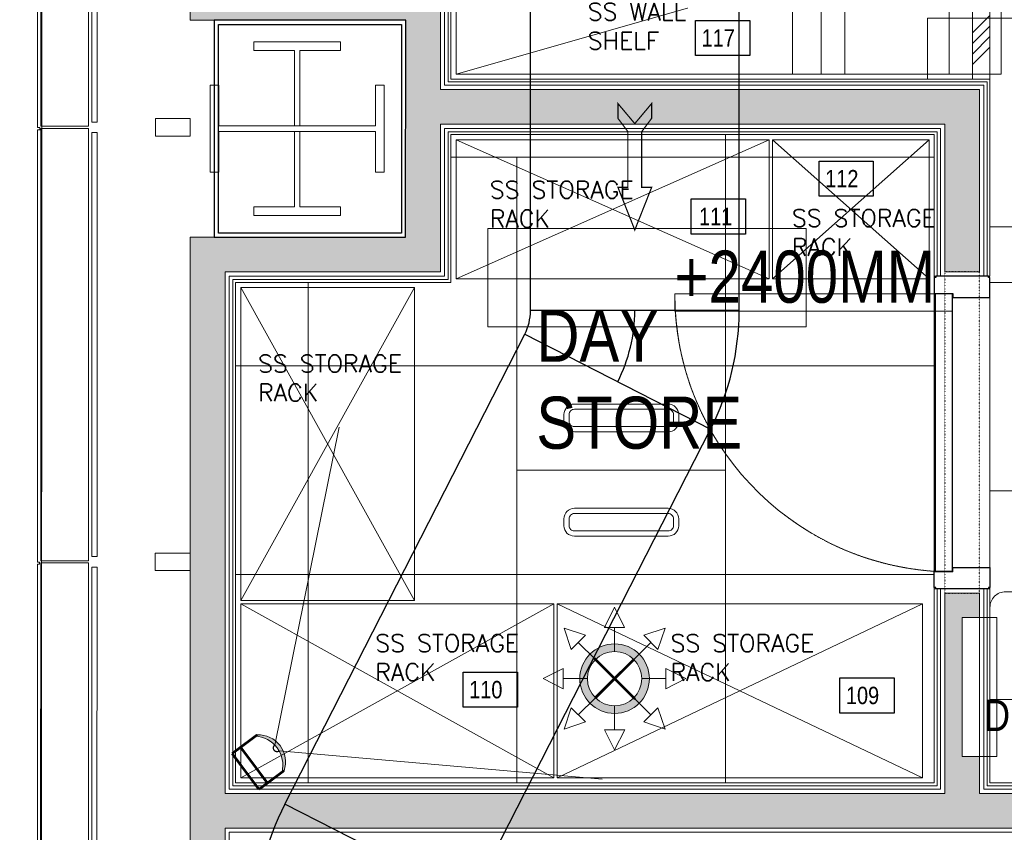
# Model space of a CAD drawing. Header units: millimetres. Extents: x -125266 to 274256, y -711690 to -301689.
# Tile 249 of 256: x -61741 to -58910, y -346644 to -344306. Entities that reach past the tile are written whole.
import ezdxf

# ---------------------------------------------------------------- set-up
doc = ezdxf.new("R2010")
doc.units = ezdxf.units.MM
for name, pattern in [('CONTINOUS', [0]), ('dot_5mm', [1.2, 0, -0.6, 0, -0.6]), ('HIDDEN2', [0.1875, 0.125, -0.0625])]:
    doc.linetypes.add(name, pattern=pattern)
for name, color, linetype, lineweight in [('A-DETL-MBND', 5, 'Continuous', 9), ('A-DOOR', 8, 'Continuous', 18), ('A-GENM', 8, 'Continuous', 9), ('A-GLAZ-CURT', 8, 'Continuous', 9), ('A-WALL', 8, 'Continuous', 18), ('AD Wall', 8, 'Continuous', 15), ('ARCH', 7, 'Continuous', 0), ('Bundth Wall', 8, 'Continuous', 15), ('CCTV CAMERA', 5, 'Continuous', 0), ('CCTV Legend', 7, 'Continuous', 5), ('CEILING', 8, 'Continuous', 5), ('CEILING LVL', 8, 'Continuous', 5), ('Electric Panel', 7, 'Continuous', 9), ('Equipment', 8, 'Continuous', 0), ('Finished Line', 7, 'Continuous', 0), ('Furniture', 8, 'Continuous', 5), ('G-ANNO-TEXT', 8, 'Continuous', 9), ('HOOD', 6, 'Continuous', 0), ('Legend', 5, 'Continuous', 0), ('LIGHT', 173, 'Continuous', 5), ('MEPTEK HVAC-Kitchen Exhaust Air Duct', 30, 'Continuous', 30), ('MEPTEK HVAC-Kitchen Fresh Air Duct', 3, 'Continuous', 30), ('MEPTEK-TEXT1', 7, 'Continuous', 30), ('Plaster Line', 7, 'Continuous', 0), ('Q-SPCQ', 8, 'Continuous', 9), ('S-COLS', 52, 'Continuous', 9), ('SPRINKLER PENDANT 68', 3, 'Continuous', 0)]:
    doc.layers.add(name, color=color, linetype=linetype, lineweight=lineweight)
for name, color, linetype in [('Door Lintel', 8, 'Continuous'), ('Equip Code', 1, 'Continuous'), ('Equipment Name', 7, 'Continuous'), ('Light Equipment', 8, 'Continuous'), ('Model_Top', 7, 'Continuous')]:
    doc.layers.add(name, color=color, linetype=linetype)
doc.styles.add('Arial_B', font='arialbd.ttf', dxfattribs={"height": 350})
doc.styles.add('Raar', font='arial.ttf', dxfattribs={"width": 0.8})
doc.styles.add('REVAC', font='verdana.ttf', dxfattribs={"height": 50})
doc.styles.add('SAN-3', font='arial.ttf')
doc.styles.get("Standard").update_dxf_attribs({"font": 'ARIALN.TTF'})

# ---------------------------------------------------------------- blocks, each defined once
blk = doc.blocks.new('A$C5D8E68C8')
at = {"layer": 'LIGHT', "color": 1}
blk.add_line((24, 12), (0, 12), dxfattribs=at)
blk.add_lwpolyline([(0, 24), (0, 0), (24, 0), (24, 24)], close=True, dxfattribs=at)
for points in [[(5.4, 18.4), (5.4, 17.6, 0.414214), (6.6, 16.4), (17.4, 16.4, 0.414214), (18.6, 17.6), (18.6, 18.4, 0.414214), (17.4, 19.6), (6.6, 19.6, 0.414214)], [(6, 18.4), (6, 17.6, 0.414214), (6.6, 17), (17.4, 17, 0.414214), (18, 17.6), (18, 18.4, 0.414214), (17.4, 19), (6.6, 19, 0.414214)], [(5.4, 5.6), (5.4, 6.4, -0.414214), (6.6, 7.6), (17.4, 7.6, -0.414214), (18.6, 6.4), (18.6, 5.6, -0.414214), (17.4, 4.4), (6.6, 4.4, -0.414214)], [(6, 5.6), (6, 6.4, -0.414214), (6.6, 7), (17.4, 7, -0.414214), (18, 6.4), (18, 5.6, -0.414214), (17.4, 5), (6.6, 5, -0.414214)]]:
    blk.add_lwpolyline(points, format="xyb", close=True, dxfattribs=at)
blk = doc.blocks.new('A_GLASS_PARTITION_TYPE 2 - TYPE 2-49217597-Store 26 at Node L4 Level')
at = {"layer": 'A-GLAZ-CURT', "color": 8, "lineweight": 15}
for p, q in [((610, 7.5), (-610, 7.5)), ((-610, 7.5), (-610, -7.5)), ((610, -7.5), (610, 7.5)), ((-610, -7.5), (610, -7.5)), ((-600, -175), (-650, -175)), ((-650, -175), (-650, -275)), ((-600, -275), (-600, -175)), ((-650, -275), (-600, -275))]:
    blk.add_line(p, q, dxfattribs=at)
blk = doc.blocks.new('Ceilings 86 - Ceilings 58-48037302-Store 26 at Node L4 Level')
at = {"layer": 'A-DETL-MBND', "color": 250, "lineweight": 13}
for p, q in [((586638.5, 74900.4), (585473.7, 74463.6)), ((585521.9, 74335.1), (586686.7, 74771.8)), ((585468.1, 74461.5), (584303.2, 74024.8)), ((585516.3, 74333), (585468.1, 74461.5)), ((585473.7, 74463.6), (585521.9, 74335.1)), ((584351.4, 73896.3), (585516.3, 74333)), ((584297.6, 74022.7), (583132.8, 73585.9)), ((584345.8, 73894.1), (584297.6, 74022.7)), ((584303.2, 74024.8), (584351.4, 73896.3)), ((583181, 73457.4), (584345.8, 73894.1))]:
    blk.add_line(p, q, dxfattribs=at)
blk = doc.blocks.new('DIAL-LT-NDE-ZZ-M3-A-100_rvt-1-Store 26 at Node L4 Level')
at = {"layer": 'A-DETL-MBND', "color": 8, "lineweight": 13}
for p, q in [((-576832.7, 135894.1), (-574322.6, 135893.6)), ((-574328.7, 135881.6), (-574328.7, 135887.6)), ((-574328.7, 135887.6), (-574322.6, 135887.6)), ((-574322.7, 135893.6), (-568086.7, 135892.5)), ((-574322.7, 135881.6), (-574322.7, 135893.6)), ((-574322.6, 135887.6), (-574322.6, 135893.6)), ((-573078.7, 135887.4), (-573078.7, 135881.4)), ((-573072.7, 135887.4), (-573078.7, 135887.4)), ((-573072.7, 135881.4), (-573072.7, 135887.4)), ((-574328.7, 135881.6), (-575572.7, 135881.9)), ((-573078.7, 135881.4), (-574322.7, 135881.6)), ((-571828.7, 135881.2), (-573072.7, 135881.4))]:
    blk.add_line(p, q, dxfattribs=at)
at = {"layer": 'A-WALL', "color": 8, "lineweight": 25}
for p, q in [((-574637.6, 136940), (-574637.7, 136401.6)), ((-574625.6, 136940), (-574637.6, 136940)), ((-574025.6, 136939.9), (-574625.6, 136940)), ((-574013.6, 136939.9), (-574025.6, 136939.9)), ((-574013.6, 136401.5), (-574013.6, 136939.9)), ((-574625.6, 136401.6), (-574625.6, 136927.9)), ((-574625.6, 136927.9), (-574025.6, 136927.9)), ((-574025.6, 136927.9), (-574025.6, 136401.5)), ((-574637.7, 136401.6), (-574637.7, 136389.6)), ((-574025.6, 136401.5), (-574625.6, 136401.6)), ((-574013.6, 136389.5), (-574013.6, 136401.5)), ((-574637.7, 136389.6), (-574013.6, 136389.5))]:
    blk.add_line(p, q, dxfattribs=at)
at = {"color": 8, "lineweight": 13}
for name, p, rotation in [('Ceilings 86 - Ceilings 58-48037302-Store 26 at Node L4 Level', (0, 0), 159.4399999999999), ('A_GLASS_PARTITION_TYPE 2 - TYPE 2-49217597-Store 26 at Node L4 Level', (-574954.6, 136045.3), 179.9900000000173), ('A_GLASS_PARTITION_TYPE 2 - TYPE 2-49217597-Store 26 at Node L4 Level', (-573704.6, 136045.1), 179.9900000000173), ('A_GLASS_PARTITION_TYPE 2 - TYPE 2-49217597-Store 26 at Node L4 Level', (-572454.6, 136044.9), 179.9900000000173)]:
    blk.add_blockref(name, p, dxfattribs=dict(at, rotation=rotation))
blk = doc.blocks.new('DIAL-LT-T1C-ZZ-M3-S-200_rvt-1-Store 26 at Node L4 Level')
at = {"layer": 'A-GENM', "color": 8, "lineweight": 18}
for p, q in [((-574200.6, 136877.9), (-574450.6, 136877.9)), ((-574450.6, 136877.9), (-574450.6, 136852.9)), ((-574200.6, 136852.9), (-574200.6, 136877.9)), ((-574450.6, 136852.9), (-574333.6, 136852.9)), ((-574333.6, 136852.9), (-574333.6, 136635.9)), ((-574317.6, 136635.9), (-574317.6, 136852.9)), ((-574317.6, 136852.9), (-574200.6, 136852.9)), ((-574333.6, 136619.9), (-574333.6, 136402.9)), ((-574317.6, 136402.9), (-574317.6, 136619.9)), ((-574333.6, 136402.9), (-574450.6, 136402.9)), ((-574450.6, 136402.9), (-574450.6, 136377.9)), ((-574200.6, 136402.9), (-574317.6, 136402.9)), ((-574200.6, 136377.9), (-574200.6, 136402.9)), ((-574450.6, 136377.9), (-574200.6, 136377.9))]:
    blk.add_line(p, q, dxfattribs=at)
at = {"layer": 'Q-SPCQ', "color": 8, "lineweight": 13}
for p, q in [((-574575.6, 136752.9), (-574575.6, 136502.9)), ((-574550.6, 136752.9), (-574575.6, 136752.9)), ((-574550.6, 136635.9), (-574550.6, 136752.9)), ((-574075.6, 136752.9), (-574100.6, 136752.9)), ((-574100.6, 136752.9), (-574100.6, 136635.9)), ((-574075.6, 136502.9), (-574075.6, 136752.9)), ((-574333.6, 136635.9), (-574550.6, 136635.9)), ((-574333.6, 136619.9), (-574333.6, 136635.9)), ((-574100.6, 136635.9), (-574317.6, 136635.9)), ((-574317.6, 136635.9), (-574317.6, 136619.9)), ((-574550.6, 136502.9), (-574550.6, 136619.9)), ((-574550.6, 136619.9), (-574333.6, 136619.9)), ((-574317.6, 136619.9), (-574100.6, 136619.9)), ((-574100.6, 136619.9), (-574100.6, 136502.9)), ((-574575.6, 136502.9), (-574550.6, 136502.9)), ((-574100.6, 136502.9), (-574075.6, 136502.9))]:
    blk.add_line(p, q, dxfattribs=at)
at = {"layer": 'S-COLS', "color": 8, "lineweight": 20}
for p, q in [((-574200.6, 136877.9), (-574450.6, 136877.9)), ((-574450.6, 136877.9), (-574450.6, 136852.9)), ((-574200.6, 136852.9), (-574200.6, 136877.9)), ((-574450.6, 136852.9), (-574333.6, 136852.9)), ((-574333.6, 136852.9), (-574333.6, 136635.9)), ((-574317.6, 136635.9), (-574317.6, 136852.9)), ((-574317.6, 136852.9), (-574200.6, 136852.9)), ((-574333.6, 136619.9), (-574333.6, 136402.9)), ((-574317.6, 136402.9), (-574317.6, 136619.9)), ((-574333.6, 136402.9), (-574450.6, 136402.9)), ((-574450.6, 136402.9), (-574450.6, 136377.9)), ((-574200.6, 136402.9), (-574317.6, 136402.9)), ((-574200.6, 136377.9), (-574200.6, 136402.9)), ((-574450.6, 136377.9), (-574200.6, 136377.9))]:
    blk.add_line(p, q, dxfattribs=at)
blk = doc.blocks.new('A$Cdcd70a4d')
at = {"lineweight": 30}
for points in [[(902.5, 900), (750.5, 900), (750.5, 896), (746.5, 896), (746.5, 850.2), (799.5, 850.2), (799.5, 838), (906.5, 838), (906.5, 896), (902.5, 896), (902.5, 900)], [(902.5, 0), (750.5, 0), (750.5, 4), (746.5, 4), (746.5, 49.8), (799.5, 49.8), (799.5, 62), (906.5, 62), (906.5, 4), (902.5, 4), (902.5, 0)]]:
    blk.add_lwpolyline(points, dxfattribs=at)
at = {"layer": 'Furniture', "color": 253, "linetype": 'HIDDEN2', "lineweight": 0}
blk.add_lwpolyline([(0, 799.2), (0, 849.2), (798.5, 849.2), (798.5, 799.2)], close=True, dxfattribs=at)
at = {"layer": 'Furniture', "lineweight": 30}
blk.add_lwpolyline([(798.5, 849.2), (748.5, 849.2), (748.5, 50.8), (798.5, 50.8)], close=True, dxfattribs=at)
at = {"layer": 'Furniture', "color": 253, "linetype": 'HIDDEN2', "lineweight": 0}
blk.add_arc((801.4, 850.4), 801.4, 180.0813, 266.2156, dxfattribs=at)
blk = doc.blocks.new('A$Ce8555896')
at = {"layer": 'CEILING LVL'}
blk.add_lwpolyline([(0, 282.7), (914.9, 282.7), (914.9, 0), (0, 0)], close=True, dxfattribs=at)
at = {"layer": 'CEILING LVL', "insert": (911.1, 219.2), "char_height": 150, "width": 1654.132, "attachment_point": 2, "style": 'SAN-3'}
blk.add_mtext('{\\W0.8;+2400MM}', dxfattribs=at)
blk = doc.blocks.new('ARCH')
at = {"layer": 'Bundth Wall'}
h = blk.add_hatch(dxfattribs=at)
h.set_pattern_fill('ANSI34', color=4, scale=172.2, style=0)
h.set_pattern_definition([(45, (-105231.33, -338886), (-91.32284, 91.32284), []), (45, (-105200.89, -338886), (-91.32284, 91.32284), []), (45, (-105170.45, -338886), (-91.32284, 91.32284), []), (45, (-105140.01, -338886), (-91.32284, 91.32284), [])])
h.paths.add_polyline_path([(-59000.8, -344477), (-58950.8, -344477), (-58950.8, -343294), (-56730.1, -343294), (-56730.1, -343244), (-59000.8, -343244)])
at = {"layer": 'Legend', "ltscale": 15}
h = blk.add_hatch(dxfattribs=at)
h.set_pattern_fill('SACNCR', color=8, scale=25, style=0)
h.paths.add_polyline_path([(-61250.1, -341787), (-61250.1, -342091.1), (-61250.1, -342091.1), (-61250.1, -342141.1), (-61250.1, -344307.9), (-61181.2, -344307.9), (-61181.2, -344307.9), (-61169.1, -344307.9), (-60630.8, -344307.9), (-60630.8, -344920), (-60630.8, -344932), (-61250.1, -344932), (-61250.1, -351457.1), (-61395.2, -351457.1), (-61395.2, -351557.1), (-60383.2, -351557.1), (-60383.2, -352683.7), (-61393.2, -352683.7), (-61393.2, -352783.7), (-60283.2, -352783.7), (-60283.2, -351457.1), (-61150.1, -351457.1), (-61150.1, -346632), (-57589.3, -346632), (-57474.4, -346517.1), (-57545.1, -346446.4), (-57630.7, -346532), (-57700.7, -346532), (-57700.7, -346582), (-58200.7, -346582), (-58200.7, -346532), (-58300.7, -346532), (-58300.7, -346582), (-58800.7, -346582), (-58800.7, -346532), (-58980.8, -346532), (-58980.8, -346426), (-59030.8, -346426), (-59030.8, -346026), (-58980.8, -346026), (-58980.8, -345956), (-59080.8, -345956), (-59080.8, -346532), (-61150.1, -346532), (-61150.1, -345032), (-60530.8, -345032), (-60530.8, -344607), (-59080.8, -344607), (-59080.8, -345032), (-58980.8, -345032), (-58980.8, -344507), (-60530.8, -344507), (-60530.8, -344207.9), (-61150.1, -344207.9), (-61150.1, -341887), (-56700.1, -341887), (-56700.1, -344932), (-58020.8, -344932), (-58020.8, -345032), (-56700.1, -345032), (-56700.1, -345601.3), (-56785.7, -345687), (-56715, -345757.7), (-56600.1, -345642.8), (-56600.1, -341887), (-51541.4, -341887), (-51541.4, -345439.4, 0.002965), (-51441.4, -345409.7), (-51441.4, -341887), (-47645.9, -341887), (-47645.9, -344723.2), (-47445.9, -344723.2), (-47445.9, -344623.2), (-47545.9, -344623.2), (-47545.9, -341887), (-45935.9, -341887), (-45935.9, -344623.2), (-46521.9, -344623.2), (-46521.9, -344723.2), (-45835.9, -344723.2), (-45835.9, -341787), (-45958.9, -341787), (-45958.9, -341787.9), (-46008.9, -341787.9)])
h = blk.add_hatch(dxfattribs=at)
h.set_pattern_fill('SACNCR', color=8, scale=25, style=0)
h.paths.add_polyline_path([(-61250.1, -341787), (-61250.1, -342091.1), (-61250.1, -342091.1), (-61250.1, -342141.1), (-61250.1, -344307.9), (-61181.2, -344307.9), (-61181.2, -344307.9), (-61169.1, -344307.9), (-60630.8, -344307.9), (-60630.8, -344920), (-60630.8, -344932), (-61250.1, -344932), (-61250.1, -351457.1), (-61395.2, -351457.1), (-61395.2, -351557.1), (-60383.2, -351557.1), (-60383.2, -352683.7), (-61393.2, -352683.7), (-61393.2, -352783.7), (-60283.2, -352783.7), (-60283.2, -351457.1), (-61150.1, -351457.1), (-61150.1, -346632), (-57589.3, -346632), (-57474.4, -346517.1), (-57545.1, -346446.4), (-57630.7, -346532), (-57700.7, -346532), (-57700.7, -346582), (-58200.7, -346582), (-58200.7, -346532), (-58300.7, -346532), (-58300.7, -346582), (-58800.7, -346582), (-58800.7, -346532), (-58980.8, -346532), (-58980.8, -346426), (-59030.8, -346426), (-59030.8, -346026), (-58980.8, -346026), (-58980.8, -345956), (-59080.8, -345956), (-59080.8, -346532), (-61150.1, -346532), (-61150.1, -345032), (-60530.8, -345032), (-60530.8, -344607), (-59080.8, -344607), (-59080.8, -345032), (-58980.8, -345032), (-58980.8, -344507), (-60530.8, -344507), (-60530.8, -344207.9), (-61150.1, -344207.9), (-61150.1, -341887), (-56700.1, -341887), (-56700.1, -344932), (-58020.8, -344932), (-58020.8, -345032), (-56700.1, -345032), (-56700.1, -345601.3), (-56785.7, -345687), (-56715, -345757.7), (-56600.1, -345642.8), (-56600.1, -341887), (-51541.4, -341887), (-51541.4, -345439.4, 0.002965), (-51441.4, -345409.7), (-51441.4, -341887), (-47645.9, -341887), (-47645.9, -344723.2), (-47445.9, -344723.2), (-47445.9, -344623.2), (-47545.9, -344623.2), (-47545.9, -341887), (-45935.9, -341887), (-45935.9, -344623.2), (-46521.9, -344623.2), (-46521.9, -344723.2), (-45835.9, -344723.2), (-45835.9, -341787), (-45958.9, -341787), (-45958.9, -341787.9), (-46008.9, -341787.9)])
at = {"layer": 'AD Wall', "lineweight": 0}
for p, q in [((-61250.1, -341787), (-61250.1, -344307.9)), ((-60530.8, -344207.9), (-60530.8, -344507)), ((-61250.1, -344307.9), (-60630.8, -344307.9)), ((-60630.8, -344307.9), (-60630.8, -344932)), ((-58980.8, -344507), (-60530.8, -344507)), ((-58980.8, -344507), (-58980.8, -345032)), ((-60530.8, -344607), (-60530.8, -345032)), ((-59080.8, -344607), (-60530.8, -344607)), ((-59080.8, -344607), (-59080.8, -345032)), ((-61250.1, -344932), (-61250.1, -351457.1)), ((-61250.1, -344932), (-60630.8, -344932)), ((-61150.1, -345032), (-60530.8, -345032)), ((-61150.1, -345032), (-61150.1, -346532)), ((-59080.8, -345032), (-58980.8, -345032)), ((-59080.8, -346532), (-59080.8, -345956)), ((-59080.8, -345956), (-58980.8, -345956)), ((-58980.8, -346532), (-58980.8, -345956)), ((-59080.8, -346532), (-61150.1, -346532)), ((-58980.8, -346532), (-57630.7, -346532)), ((-61150.1, -346632), (-61150.1, -351457.1)), ((-57589.3, -346632), (-61150.1, -346632))]:
    blk.add_line(p, q, dxfattribs=at)
at = {"layer": 'AD Wall', "color": 8, "lineweight": 0}
for p, q in [((-61250.1, -341787), (-61250.1, -344307.9)), ((-60530.8, -344207.9), (-60530.8, -344507)), ((-61250.1, -344307.9), (-60630.8, -344307.9)), ((-60630.8, -344307.9), (-60630.8, -344932)), ((-58980.8, -344507), (-60530.8, -344507)), ((-58980.8, -344507), (-58980.8, -345032)), ((-60530.8, -344607), (-60530.8, -345032)), ((-59080.8, -344607), (-60530.8, -344607)), ((-59080.8, -344607), (-59080.8, -345032)), ((-61250.1, -344932), (-61250.1, -351457.1)), ((-61250.1, -344932), (-60630.8, -344932)), ((-61150.1, -345032), (-60530.8, -345032)), ((-61150.1, -345032), (-61150.1, -346532)), ((-59080.8, -345032), (-58980.8, -345032)), ((-59080.8, -346532), (-59080.8, -345956)), ((-59080.8, -345956), (-58980.8, -345956)), ((-58980.8, -346532), (-58980.8, -345956)), ((-59080.8, -346532), (-61150.1, -346532)), ((-58980.8, -346532), (-57630.7, -346532)), ((-61150.1, -346632), (-61150.1, -351457.1)), ((-57589.3, -346632), (-61150.1, -346632))]:
    blk.add_line(p, q, dxfattribs=at)
at = {"layer": 'Bundth Wall'}
blk.add_lwpolyline([(-58950.8, -343294), (-56730.1, -343294), (-56730.1, -343244), (-59000.8, -343244), (-59000.8, -344477), (-58950.8, -344477)], close=True, dxfattribs=at)
at = {"layer": 'Door Lintel', "linetype": 'dot_5mm'}
blk.add_lwpolyline([(-58980.8, -345032), (-59080.8, -345032), (-59080.8, -345956), (-58980.8, -345956)], close=True, dxfattribs=at)
at = {"layer": 'Electric Panel', "color": 1, "linetype": 'ByBlock'}
blk.add_lwpolyline([(-58930.8, -346026), (-58930.8, -346426), (-59030.8, -346426), (-59030.8, -346026)], close=True, dxfattribs=at)
at = {"layer": 'Equip Code'}
for points in [[(-59797.5, -344409.3), (-59797.5, -344308.2), (-59641.4, -344308.2), (-59641.4, -344409.3)], [(-59442.3, -344814.1), (-59442.3, -344713), (-59286.2, -344713), (-59286.2, -344814.1)], [(-59809.9, -344922.9), (-59809.9, -344821.9), (-59653.7, -344821.9), (-59653.7, -344922.9)], [(-60465.8, -346284.4), (-60465.8, -346183.3), (-60309.7, -346183.3), (-60309.7, -346284.4)], [(-59382.5, -346301.1), (-59382.5, -346200), (-59226.4, -346200), (-59226.4, -346301.1)]]:
    blk.add_lwpolyline(points, close=True, dxfattribs=at)
at = {"layer": 'Equipment'}
for p, q in [((-60485.8, -344462.9), (-59435.8, -344162.9)), ((-60485.8, -345052), (-59585.8, -344652)), ((-59585.8, -345052), (-60485.8, -344652)), ((-59575.8, -345052), (-59125.8, -344652)), ((-59125.8, -345052), (-59575.8, -344652)), ((-61105.1, -345977), (-60605.1, -345077)), ((-61105.1, -345077), (-60605.1, -345977)), ((-61105.1, -345987), (-60205.1, -346487)), ((-60205.1, -345987), (-61105.1, -346487)), ((-59145.1, -345987), (-60195.1, -346487)), ((-60195.1, -345987), (-59145.1, -346487))]:
    blk.add_line(p, q, dxfattribs=at)
for points in [[(-58918.4, -344462.9), (-58918.4, -343412.9), (-59518.4, -343412.9), (-59518.4, -344462.9)], [(-59368.4, -344462.9), (-59368.4, -343412.9), (-59068.4, -343412.9), (-59068.4, -344462.9)], [(-60485.8, -344462.9), (-59435.8, -344462.9), (-59435.8, -344162.9), (-60485.8, -344162.9)], [(-60485.8, -345052), (-59585.8, -345052), (-59585.8, -344652), (-60485.8, -344652)], [(-59575.8, -345052), (-59125.8, -345052), (-59125.8, -344652), (-59575.8, -344652)], [(-61105.1, -345977), (-61105.1, -345077), (-60605.1, -345077), (-60605.1, -345977)], [(-61105.1, -345987), (-60205.1, -345987), (-60205.1, -346487), (-61105.1, -346487)], [(-60195.1, -345987), (-59145.1, -345987), (-59145.1, -346487), (-60195.1, -346487)]]:
    blk.add_lwpolyline(points, close=True, dxfattribs=at)
at = {"layer": 'Equipment', "lineweight": 0}
blk.add_lwpolyline([(-58950.8, -346502), (-58450.8, -346502), (-58450.8, -345997, 0.414214), (-58495.8, -345952), (-58905.8, -345952, 0.414214), (-58950.8, -345997)], format="xyb", close=True, dxfattribs=at)
at = {"layer": 'Finished Line', "color": 8}
for p, q in [((-60500.8, -344177.9), (-60500.8, -344477)), ((-60500.8, -344177.9), (-60500.8, -344477)), ((-60508.8, -344185.9), (-60508.8, -344485)), ((-60508.8, -344185.9), (-60508.8, -344485)), ((-58958.8, -344485), (-60508.8, -344485)), ((-58958.8, -344485), (-60508.8, -344485)), ((-58950.8, -344477), (-60500.8, -344477)), ((-58950.8, -344477), (-60500.8, -344477)), ((-58958.8, -344485), (-58958.8, -345044)), ((-58958.8, -344485), (-58958.8, -345044)), ((-58950.8, -344477), (-58950.8, -345044)), ((-58950.8, -344477), (-58950.8, -345044)), ((-60508.8, -344629), (-60508.8, -345054)), ((-59102.8, -344629), (-60508.8, -344629)), ((-60508.8, -344629), (-60508.8, -345054)), ((-59102.8, -344629), (-60508.8, -344629)), ((-60500.8, -344637), (-60500.8, -345062)), ((-59110.8, -344637), (-60500.8, -344637)), ((-60500.8, -344637), (-60500.8, -345062)), ((-59110.8, -344637), (-60500.8, -344637)), ((-59110.8, -344637), (-59110.8, -345044)), ((-59110.8, -344637), (-59110.8, -345044)), ((-59102.8, -344629), (-59102.8, -345044)), ((-59102.8, -344629), (-59102.8, -345044)), ((-61128.1, -345054), (-60508.8, -345054)), ((-61128.1, -345054), (-61128.1, -346510)), ((-61128.1, -345054), (-60508.8, -345054)), ((-61128.1, -345054), (-61128.1, -346510)), ((-61120.1, -345062), (-60500.8, -345062)), ((-61120.1, -345062), (-61120.1, -346502)), ((-61120.1, -345062), (-60500.8, -345062)), ((-61120.1, -345062), (-61120.1, -346502)), ((-59110.8, -346502), (-59110.8, -345944)), ((-59110.8, -346502), (-59110.8, -345944)), ((-59102.8, -346510), (-59102.8, -345944)), ((-59102.8, -346510), (-59102.8, -345944)), ((-58958.8, -346510), (-58958.8, -345944)), ((-58958.8, -346510), (-58958.8, -345944)), ((-58950.8, -346502), (-58950.8, -345944)), ((-58950.8, -346502), (-58950.8, -345944)), ((-59110.8, -346502), (-61120.1, -346502)), ((-59110.8, -346502), (-61120.1, -346502)), ((-58950.8, -346502), (-57643.2, -346502)), ((-58950.8, -346502), (-57643.2, -346502)), ((-59102.8, -346510), (-61128.1, -346510)), ((-59102.8, -346510), (-61128.1, -346510)), ((-58958.8, -346510), (-57639.8, -346510)), ((-58958.8, -346510), (-57639.8, -346510))]:
    blk.add_line(p, q, dxfattribs=at)
at = {"layer": 'Light Equipment', "lineweight": 0}
for p, q in [((-60485.8, -344462.9), (-59435.8, -344162.9)), ((-60485.8, -345052), (-59585.8, -344652)), ((-59585.8, -345052), (-60485.8, -344652)), ((-59575.8, -345052), (-59125.8, -344652)), ((-59125.8, -345052), (-59575.8, -344652)), ((-61105.1, -345977), (-60605.1, -345077)), ((-61105.1, -345077), (-60605.1, -345977)), ((-61105.1, -345987), (-60205.1, -346487)), ((-60205.1, -345987), (-61105.1, -346487)), ((-59145.1, -345987), (-60195.1, -346487)), ((-60195.1, -345987), (-59145.1, -346487))]:
    blk.add_line(p, q, dxfattribs=at)
for points in [[(-58918.4, -344462.9), (-58918.4, -343412.9), (-59518.4, -343412.9), (-59518.4, -344462.9)], [(-59368.4, -344462.9), (-59368.4, -343412.9), (-59068.4, -343412.9), (-59068.4, -344462.9)], [(-60485.8, -344462.9), (-59435.8, -344462.9), (-59435.8, -344162.9), (-60485.8, -344162.9)], [(-59797.5, -344409.3), (-59797.5, -344308.2), (-59641.4, -344308.2), (-59641.4, -344409.3)], [(-60485.8, -345052), (-59585.8, -345052), (-59585.8, -344652), (-60485.8, -344652)], [(-59575.8, -345052), (-59125.8, -345052), (-59125.8, -344652), (-59575.8, -344652)], [(-59442.3, -344814.1), (-59442.3, -344713), (-59286.2, -344713), (-59286.2, -344814.1)], [(-59809.9, -344922.9), (-59809.9, -344821.9), (-59653.7, -344821.9), (-59653.7, -344922.9)], [(-61105.1, -345977), (-61105.1, -345077), (-60605.1, -345077), (-60605.1, -345977)], [(-59857.3, -345144.8), (-59857.3, -345094.8), (-59058.8, -345094.8), (-59058.8, -345144.8)], [(-59058.8, -345094.8), (-59108.8, -345094.8), (-59108.8, -345893.3), (-59058.8, -345893.3)], [(-61105.1, -345987), (-60205.1, -345987), (-60205.1, -346487), (-61105.1, -346487)], [(-60195.1, -345987), (-59145.1, -345987), (-59145.1, -346487), (-60195.1, -346487)], [(-58930.8, -346026), (-58930.8, -346426), (-59030.8, -346426), (-59030.8, -346026)], [(-60465.8, -346284.4), (-60465.8, -346183.3), (-60309.7, -346183.3), (-60309.7, -346284.4)], [(-59382.5, -346301.1), (-59382.5, -346200), (-59226.4, -346200), (-59226.4, -346301.1)]]:
    blk.add_lwpolyline(points, close=True, dxfattribs=at)
for points in [[(-58954.8, -345044), (-59106.8, -345044), (-59106.8, -345048), (-59110.8, -345048), (-59110.8, -345093.8), (-59057.8, -345093.8), (-59057.8, -345106), (-58950.8, -345106), (-58950.8, -345048), (-58954.8, -345048), (-58954.8, -345044)], [(-58954.8, -345944), (-59106.8, -345944), (-59106.8, -345940), (-59110.8, -345940), (-59110.8, -345894.3), (-59057.8, -345894.3), (-59057.8, -345882), (-58950.8, -345882), (-58950.8, -345940), (-58954.8, -345940), (-58954.8, -345944)]]:
    blk.add_lwpolyline(points, dxfattribs=at)
blk.add_lwpolyline([(-58950.8, -346502), (-58450.8, -346502), (-58450.8, -345997, 0.414214), (-58495.8, -345952), (-58905.8, -345952, 0.414214), (-58950.8, -345997)], format="xyb", close=True, dxfattribs=at)
blk.add_arc((-59055.9, -345093.7), 801.4, 180.0813, 266.2156, dxfattribs=at)
at = {"layer": 'Plaster Line', "lineweight": 5}
for p, q in [((-60518.8, -344195.9), (-60518.8, -344495)), ((-58968.8, -344495), (-60518.8, -344495)), ((-58968.8, -344495), (-58968.8, -345044)), ((-60518.8, -344619), (-60518.8, -345044)), ((-59092.8, -344619), (-60518.8, -344619)), ((-59092.8, -344619), (-59092.8, -345044)), ((-61138.1, -345044), (-60518.8, -345044)), ((-61138.1, -345044), (-61138.1, -346520)), ((-59110.8, -345044), (-58950.8, -345044)), ((-59110.8, -345944), (-58950.8, -345944)), ((-59092.8, -346520), (-59092.8, -345944)), ((-58968.8, -346520), (-58968.8, -345944)), ((-59092.8, -346520), (-61138.1, -346520)), ((-58968.8, -346520), (-57635.7, -346520)), ((-61138.1, -346644), (-61138.1, -351445.1)), ((-57584.3, -346644), (-61138.1, -346644))]:
    blk.add_line(p, q, dxfattribs=at)
at = {"layer": 'Plaster Line', "color": 8, "lineweight": 5}
for p, q in [((-60518.8, -344195.9), (-60518.8, -344495)), ((-58968.8, -344495), (-60518.8, -344495)), ((-58968.8, -344495), (-58968.8, -345044)), ((-60518.8, -344619), (-60518.8, -345044)), ((-59092.8, -344619), (-60518.8, -344619)), ((-59092.8, -344619), (-59092.8, -345044)), ((-61138.1, -345044), (-60518.8, -345044)), ((-61138.1, -345044), (-61138.1, -346520)), ((-59110.8, -345044), (-58950.8, -345044)), ((-59110.8, -345944), (-58950.8, -345944)), ((-59092.8, -346520), (-59092.8, -345944)), ((-58968.8, -346520), (-58968.8, -345944)), ((-59092.8, -346520), (-61138.1, -346520)), ((-58968.8, -346520), (-57635.7, -346520)), ((-61138.1, -346644), (-61138.1, -351445.1)), ((-57584.3, -346644), (-61138.1, -346644))]:
    blk.add_line(p, q, dxfattribs=at)
at = {"lineweight": 5, "rotation": 270}
blk.add_blockref('DIAL-LT-NDE-ZZ-M3-A-100_rvt-1-Store 26 at Node L4 Level', (-197570.7, -918945.6), dxfattribs=at)
at = {"rotation": 270}
blk.add_blockref('DIAL-LT-T1C-ZZ-M3-S-200_rvt-1-Store 26 at Node L4 Level', (-197570.7, -918945.6), dxfattribs=at)
at = {"layer": 'A-DOOR'}
blk.add_blockref('A$Cdcd70a4d', (-59857.3, -345944), dxfattribs=at)
at = {"layer": 'CEILING LVL'}
blk.add_blockref('A$Ce8555896', (-60394.3, -345189.8), dxfattribs=at)
at = {"layer": 'Electric Panel', "color": 1, "linetype": 'ByBlock', "insert": (-58824.3, -346262.8), "char_height": 90, "width": 148.569, "attachment_point": 3, "style": 'Arial_B'}
blk.add_mtext('{\\fArial Narrow|b0|i0|c0|p34;DB}', dxfattribs=at)
at = {"layer": 'Equip Code', "lineweight": 0}
for s, p in [('117', (-59779.9, -344383.9)), ('112', (-59424.5, -344788.7)), ('111', (-59787.4, -344897.5)), ('110', (-60448.2, -346258.6)), ('109', (-59365, -346275.3))]:
    blk.add_text(s, height=50, dxfattribs=at).set_placement(p)
at = {"layer": 'Equipment Name', "linetype": 'Continuous', "lineweight": 5, "ltscale": 25, "char_height": 50, "attachment_point": 1}
for s, insert, width in [('{\\Fsimplex|c0;SS WALL SHELF}', (-60107.3, -344258.6, 0), 414.975), ('{\\Fsimplex|c0;SS STORAGE RACK }', (-60389, -344770.4), 509.238), ('{\\Fsimplex|c0;SS STORAGE RACK }', (-59520.3, -344852), 509.238), ('{\\Fsimplex|c0;SS STORAGE RACK }', (-61055.3, -345270.7), 509.238), ('{\\Fsimplex|c0;SS STORAGE RACK }', (-60718.1, -346074.9), 509.238), ('{\\Fsimplex|c0;SS STORAGE RACK }', (-59869.3, -346074.9), 509.238)]:
    blk.add_mtext(s, dxfattribs=dict(at, insert=insert, width=width))
at = {"layer": 'G-ANNO-TEXT', "insert": (-60255.1, -345140.6), "char_height": 150, "width": 804.517, "attachment_point": 1, "style": 'Arial_B'}
blk.add_mtext('{\\fArial Narrow|b0|i0|c0|p34;DAY STORE}', dxfattribs=at)
at = {"layer": 'Light Equipment', "lineweight": 0}
for s, p in [('117', (-59779.9, -344383.9)), ('112', (-59424.5, -344788.7)), ('111', (-59787.4, -344897.5)), ('110', (-60448.2, -346258.6)), ('109', (-59365, -346275.3))]:
    blk.add_text(s, height=50, dxfattribs=at).set_placement(p)
at = {"layer": 'Light Equipment', "lineweight": 0, "char_height": 50, "attachment_point": 1}
for s, insert, width in [('{\\Fsimplex|c0;SS WALL SHELF}', (-60107.3, -344258.6, 0), 414.975), ('{\\Fsimplex|c0;SS STORAGE RACK }', (-60389, -344770.4), 509.238), ('{\\Fsimplex|c0;SS STORAGE RACK }', (-59520.3, -344852), 509.238), ('{\\Fsimplex|c0;SS STORAGE RACK }', (-61055.3, -345270.7), 509.238), ('{\\Fsimplex|c0;SS STORAGE RACK }', (-60718.1, -346074.9), 509.238), ('{\\Fsimplex|c0;SS STORAGE RACK }', (-59869.3, -346074.9), 509.238)]:
    blk.add_mtext(s, dxfattribs=dict(at, insert=insert, width=width))
at = {"layer": 'Light Equipment', "lineweight": 0, "style": 'Arial_B'}
for s, insert, char_height, width, attachment_point in [('{\\fArial Narrow|b0|i0|c0|p34;DAY STORE}', (-60255.1, -345140.6), 150, 804.517, 1), ('{\\fArial Narrow|b0|i0|c0|p34;DB}', (-58824.3, -346262.8), 90, 148.569, 3)]:
    blk.add_mtext(s, dxfattribs=dict(at, insert=insert, char_height=char_height, width=width, attachment_point=attachment_point))
blk = doc.blocks.new('A$C34A71E7E')
at = {"layer": 'SPRINKLER PENDANT 68'}
h = blk.add_hatch(color=256, dxfattribs=at)
h.paths.add_polyline_path([(1599.8, 1500.2, -1), (1399.8, 1500.2, -1)])
h.paths.add_polyline_path([(1421.6, 1500.2, 1), (1578, 1500.2, 1)], flags=16)
for p, q in [((1499.8, 1705.4), (1470.8, 1647.6)), ((1499.8, 1705.4), (1528.7, 1647.6)), ((1354.7, 1645.3), (1416, 1624.9)), ((1354.7, 1645.3), (1375.1, 1584)), ((1528.7, 1647.6), (1470.8, 1647.6)), ((1499.8, 1578.4), (1499.8, 1647.6)), ((1644.8, 1645.3), (1583.6, 1624.9)), ((1644.8, 1645.3), (1624.5, 1584)), ((1375.1, 1584), (1416, 1624.9)), ((1624.5, 1584), (1583.6, 1624.9)), ((1444.5, 1555.5), (1395.5, 1604.5)), ((1555.1, 1555.5), (1604, 1604.5)), ((1294.6, 1500.2), (1352.4, 1529.2)), ((1352.4, 1529.2), (1352.4, 1471.2)), ((1704.9, 1500.2), (1647.2, 1529.2)), ((1647.2, 1471.3), (1647.2, 1529.2)), ((1294.6, 1500.2), (1352.4, 1471.2)), ((1421.6, 1500.2), (1352.4, 1500.2)), ((1578, 1500.2), (1647.2, 1500.2)), ((1704.9, 1500.2), (1647.2, 1471.3)), ((1444.5, 1444.9), (1395.5, 1396)), ((1555.1, 1444.9), (1604, 1396)), ((1354.7, 1355.1), (1375.1, 1416.4)), ((1375.1, 1416.4), (1416, 1375.5)), ((1499.8, 1422), (1499.8, 1352.8)), ((1583.6, 1375.5), (1624.5, 1416.4)), ((1644.9, 1355.2), (1624.5, 1416.4)), ((1354.7, 1355.1), (1416, 1375.5)), ((1644.9, 1355.2), (1583.6, 1375.5)), ((1499.8, 1295.1), (1470.8, 1352.8)), ((1470.8, 1352.8), (1528.8, 1352.8)), ((1499.8, 1295.1), (1528.8, 1352.8))]:
    blk.add_line(p, q, dxfattribs=at)
at = {"layer": 'SPRINKLER PENDANT 68', "const_width": 7.76}
for points in [[(1441, 1559), (1558.6, 1441.4)], [(1555.1, 1555.5), (1444.5, 1444.9)]]:
    blk.add_lwpolyline(points, dxfattribs=at)
at = {"layer": 'SPRINKLER PENDANT 68'}
for radius in [100, 78.2]:
    blk.add_circle((1499.8, 1500.2), radius, dxfattribs=at)
blk = doc.blocks.new('A$C74DF1A55')
at = {"layer": 'SPRINKLER PENDANT 68'}
blk.add_blockref('A$C34A71E7E', (-585.3, 4418.2), dxfattribs=at)
blk = doc.blocks.new('dome camera')
at = {"layer": 'CCTV CAMERA'}
blk.add_hatch(color=3, dxfattribs=at).paths.add_polyline_path([(-1802898, -38106, -0.452865), (-1802912.2, -38531), (-1802890, -38531, 0.531355), (-1802888.5, -38093.5)])
at = {"layer": 'CCTV CAMERA', "color": 3}
for p, q in [((-1802888.5, -38093.5), (-1802912.2, -38093.5)), ((-1802888.5, -38093.5), (-1802898, -38106)), ((-1802890, -38531), (-1802912.2, -38531))]:
    blk.add_line(p, q, dxfattribs=at)
for points in [[(-1802811, -38277), (-1800446.6, -36163.2)], [(-1802811, -38348.3), (-1800446.6, -40462.1)]]:
    blk.add_lwpolyline(points, dxfattribs=at)
for points in [[(-1803194.5, -38093.5, 25, 25, 0), (-1803091, -38093.5, 50, 50, 0)], [(-1803194.5, -38093.5, 25, 25, 0), (-1803194.5, -38531, 50, 50, 0)], [(-1803091, -38093.5, 25, 25, 0), (-1802888.5, -38093.5, 50, 50, 0)], [(-1803091, -38093.5, 25, 25, 0), (-1803091, -38531, 50, 50, 0)], [(-1803194.5, -38531, 25, 25, 0), (-1803091, -38531, 50, 50, 0)], [(-1803091, -38531, 25, 25, 0), (-1802888.5, -38531, 50, 50, 0)]]:
    blk.add_lwpolyline(points, format="xyseb", dxfattribs=at)
at = {"layer": 'CCTV CAMERA', "color": 3, "const_width": 12.9}
blk.add_lwpolyline([(-1802811, -38276.2, 0.402103), (-1802846, -38312.6, 0.401283), (-1802811.1, -38349.1, 0.401283)], format="xyb", dxfattribs=at)
at = {"layer": 'CCTV CAMERA', "color": 3}
for centre, radius, start, end in [((-1803091.6, -38312.2), 282.9, 309.35832, 50.64168), ((-1803037, -38311.7), 264, 303.83521, 55.77191)]:
    blk.add_arc(centre, radius, start, end, dxfattribs=at)
blk = doc.blocks.new('A$C8f9b76a3')
at = {"layer": 'Model_Top', "color": 7, "char_height": 50, "width": 825.636, "attachment_point": 7, "style": 'REVAC'}
for insert in [(351.3, 810.9), (1686.3, 807.8), (3021.3, 807.8)]:
    blk.add_mtext('\\pi173.24445;Exhaust collar\\P\\pi242.20013;350 x 300\\P\\pi89.64808;900 CFM @ 190 Pa', dxfattribs=dict(at, insert=insert))

msp = doc.modelspace()

# ---------------------------------------------------------------- linework, layer by layer
at = {"layer": 'CEILING'}
for points in [[(-61120.1, -341917), (-56730.1, -341917), (-56730.1, -344902), (-58950.8, -344902), (-58950.8, -344477), (-60500.8, -344477), (-60500.8, -344177.9), (-61120.1, -344177.9), (-61120.1, -341917)], [(-58950.8, -344902), (-58530.1, -344902), (-58530.1, -344302), (-59130.1, -344302), (-59130.1, -344477)], [(-60500.8, -344637), (-59110.8, -344637), (-59110.8, -346502), (-61120.1, -346502), (-61120.1, -345062), (-60500.8, -345062), (-60500.8, -344637)], [(-60910.8, -345062), (-60910.8, -345302), (-60310.8, -345302), (-60310.8, -344702), (-60500.8, -344702)], [(-61120.1, -345302), (-60910.8, -345302), (-60910.8, -345062)], [(-58950.8, -345062), (-57740.1, -345062), (-56730.1, -345062), (-56730.1, -345588.9), (-57643.2, -346502), (-58950.8, -346502), (-58950.8, -345062)], [(-61120.1, -345902), (-60910.8, -345902), (-60910.8, -345302), (-61120.1, -345302)], [(-61120.1, -346502), (-60910.8, -346502), (-60910.8, -345902), (-61120.1, -345902)]]:
    msp.add_lwpolyline(points, dxfattribs=at)
for points in [[(-59710.8, -344702), (-59110.8, -344702), (-59110.8, -344637), (-59710.8, -344637)], [(-60310.8, -345302), (-59710.8, -345302), (-59710.8, -344702), (-60310.8, -344702)], [(-59710.8, -345302), (-59110.8, -345302), (-59110.8, -344702), (-59710.8, -344702)], [(-58950.8, -345662), (-58530.1, -345662), (-58530.1, -345062), (-58950.8, -345062)], [(-60910.8, -345902), (-60310.8, -345902), (-60310.8, -345302), (-60910.8, -345302)], [(-60310.8, -345902), (-59710.8, -345902), (-59710.8, -345302), (-60310.8, -345302)], [(-59710.8, -345902), (-59110.8, -345902), (-59110.8, -345302), (-59710.8, -345302)], [(-58950.8, -346262), (-58530.1, -346262), (-58530.1, -345662), (-58950.8, -345662)], [(-60910.8, -346502), (-60310.8, -346502), (-60310.8, -345902), (-60910.8, -345902)], [(-60310.8, -346502), (-59710.8, -346502), (-59710.8, -345902), (-60310.8, -345902)], [(-59710.8, -346502), (-59110.8, -346502), (-59110.8, -345902), (-59710.8, -345902)], [(-58950.8, -346502), (-58530.1, -346502), (-58530.1, -346262), (-58950.8, -346262)]]:
    msp.add_lwpolyline(points, close=True, dxfattribs=at)
at = {"layer": 'MEPTEK HVAC-Kitchen Exhaust Air Duct'}
for p, q in [((-60272, -345143.2, 0), (-60272, -342723.5, 0)), ((-59672, -345143.2, 0), (-59672, -342723.5, 0)), ((-59672, -345143.2, 0), (-60272, -345143.2, 0)), ((-60978.1, -346562.9, 0), (-60288.4, -345211.4, 0)), ((-60288.4, -345211.4, 0), (-59754, -345484.1, 0)), ((-60443.7, -346835.6, 0), (-59754, -345484.1, 0)), ((-60443.7, -346835.6), (-60978.1, -346562.9, 0))]:
    msp.add_line(p, q, dxfattribs=at)
at = {"layer": 'MEPTEK HVAC-Kitchen Exhaust Air Duct', "const_width": 3.53, "elevation": 0}
msp.add_lwpolyline([(-59972, -344911.3), (-59923.6, -344788.7), (-59952.1, -344788.7), (-59952.1, -344628.4), (-59923.6, -344590.1), (-59923.6, -344547.6), (-59972, -344605.3), (-60020.5, -344547.6), (-60020.5, -344590.1), (-59991.9, -344628.4), (-59991.9, -344788.7), (-60020.5, -344788.7), (-59972, -344911.3)], dxfattribs=at)
at = {"layer": 'MEPTEK HVAC-Kitchen Exhaust Air Duct', "extrusion": (-2.67215e-05, 0, 1)}
for radius in [150, 450, 750]:
    msp.add_arc((-60422, -345143.2, 1.6), radius, 332.9633, 0, dxfattribs=at)
at = {"layer": 'MEPTEK HVAC-Kitchen Exhaust Air Duct'}
msp.add_arc((-60310.1, -346903.8), 750, 152.9633, 180, dxfattribs=at)

# ---------------------------------------------------------------- block references
at = {"layer": 'ARCH'}
msp.add_blockref('ARCH', (0, 0), dxfattribs=at)
at = {"layer": 'CCTV Legend', "lineweight": 0, "xscale": -0.2940609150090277, "yscale": 0.2940609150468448, "zscale": 0.2940609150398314, "rotation": 216.7765496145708}
msp.add_blockref('dome camera', (370370.8, -38035.1, 0), dxfattribs=at)
at = {"layer": 'HOOD', "lineweight": 0, "rotation": 90}
msp.add_blockref('A$C8f9b76a3', (-59920.1, -351397.1), dxfattribs=at)
at = {"layer": 'LIGHT', "xscale": 25, "yscale": 25, "zscale": 25}
msp.add_blockref('A$C5D8E68C8', (-60310.8, -345902), dxfattribs=at)
at = {"layer": 'SPRINKLER PENDANT 68'}
msp.add_blockref('A$C74DF1A55', (-60944.6, -352120.4), dxfattribs=at)

# ---------------------------------------------------------------- texts
at = {"layer": 'MEPTEK HVAC-Kitchen Fresh Air Duct', "linetype": 'CONTINOUS', "lineweight": -2, "ltscale": 25, "insert": (-63169.5, -343780.6), "char_height": 125, "attachment_point": 1, "style": 'Raar'}
msp.add_mtext_dynamic_manual_height_columns('2# 12"X12" FA GRILLE\\PWITH OBD(TYP.)\\P325 CFM EACH', width=2256.384, gutter_width=12.5, heights=[0], dxfattribs=at)
at = {"layer": 'MEPTEK-TEXT1', "char_height": 350, "attachment_point": 1}
for s, insert, width in [('{\\fCalibri|b0|i0|c0|p34;\\H1.28571x;\\C1;GENERAL GUIDELINES-HVAC :\\P\\fArial Narrow|b0|i0|c0|p34;\\H0.88889x;\\C256;\\P\\fCalibri|b0|i0|c0|p34;\\C4;DUCTING :\\H0.875x;\\P\\pi-1050,l1050,t1050;\\C256;1.^IDUCTING SHALL BE IN ACCORDANCE WITH IS 655, GALVANIZED IRON SHEET TO BE USED FOR ALL DUCTING WORKS. THERMAL INSULATION ON DUCTS SHALL BE 19 MM THICK. CLOSED CELL CLASS “O” BS 476 PART 6-7 FM APPROVED NITRILE RUBBER ELASTOMERIC INSULATION THERMAL CONDUCTIVITY 0.033 WATTS PER METER-KELVIN (W/(M.K)) AT 0°C FOR AIR CONDITIONING DUCTING. \\P2.^ITHERMAL INSULATION ON KITCHEN EXHAUST DUCTING SHALL BE 80 MM THICK ALUMINUM FOIL FACED RESIN BONDED FIBRE GLASS WOOL OF DENSITY NOT LESS THAN 48 KG/M3.\\P3.^ITHERMAL INSULATION ON FRESH AIR, SUPPLY AIR AND RETURN AIR SHALL BE 19MM THICK CLOSED CELL ANTI-MICROBIAL CLASS “O” BS 476 AND PART 6 & 7 FM APPROVED NITRILE RUBBER ELASTOMERIC INSULATION THERMAL CONDUCTIVITY 0.033 WATTS PER METER-KELVIN (W/ (M\\fArial|b0|i0|c0|p34;.\\fCalibri|b0|i0|c0|p34;K)) AT 0°C.\\P4.^IAPPROPRIATE NUMBER OF TRAP DOORS SHALL BE PROVIDED IN KITCHEN EXHAUST DUCTING FOR OIL/GREASE CLEANING PURPOSE.\\P5.^IDUCTING INSTALLATION WITH RESPECT TO FRESH AIR INTAKE, KITCHEN EXHAUST OUT FROM LOCATION UP TO LOUVERS AT FAÇADE SHALL BE IN THE SCOPE OF CONCESSIONER INCLUDING AIR WASHER, EXHAUST FAN SECTION DRY SCRUBBER ETC.\\P6.^IEACH AND EVERY KITCHEN EXHAUST HOOD SHOULD BE EQUIPPED WITH UL LISTED, WET CHEMICAL BASED, MECHANICALLY OPERATED, AUTOMATIC FIRE SUPPRESSION SYSTEM. SEPARATE DRAWING TO BE SUBMITTED FOR HOOD SUPPRESSION SYSTEM.\\P7.^ISUPPORTING OF DUCTING TO BE DONE WITH USING ANGLE 50X 50 X 5MM AND TIE ROD OF SIZE MINIMUM 10 MM DIA/ AS PER DUCT SIZE.\\P8.^IPOST COMPLETION OF ONSITE WORK, CONCESSIONAIRE HAS TO SHARE TESTING AND COMMISSIONING REPORT WITH DIAL.\\P9.^IINTEGRATION WITH FIRE ALARM SYSTEM, SO THAT AHU GET SWITCHED OFF IN CASE OF ANY FIRE INCIDENT.\\P10.^IFOR EQUIPMENT PLACEMENT STRUCTURAL DETAILS TO BE APPROVED BY STRUCTURAL CONSULTANT AND SAME TO BE SHARE WITH DIAL.\\P11.^ITRAP DOOR WITH PROPER ACCESS TO BE PROVIDED FOR FILTER AND COPPER COIL CLEANING.\\P12.^IKITCHEN VENTILATION SHALL COMPLY TO NFPA 96 GUIDELINE.}', (-102876.1, -301696.9), 28043.429), ('{\\fCalibri|b0|i0|c0|p34;\\H1.28571x;\\C1;CHILLED WATER PIPING:-\\H0.77778x;\\P\\pi-1050,l1050,t1050;\\C256;1.^ICHILLED WATER PIPING SHALL BE CONFIRMING TO IS:1239 PART I CLASS ‘C’ HEAVY AND FITTING SHALL BE CONFORMING TO ASTM A-105,3000LBS SOCKET WELD END (UP TO 50MM) & 1S:1239 PART-II HEAVY/ASTM A-234 WPB, GR.B BUTT WELD FITTING ( ABOVE 50NB PIPE SIZE)\\P2.^IPIPING CONNECTION SHOULD BE SOCKET WELDED UP TO 50NB SIZE AND SHALL BE BUTT WELD ABOVE 50NB PIPE SIZE. PIPE FLANGES SHOULD BE CONFIRMING TO ASTM A-105 # 150 SORF AND FLANGE DIMENSION SHOULD BE IN ACCORDANCE WITH ASME/ANSI B 16.5 (150 SORF), FITTING TO FITTING WELDING IS NOT ALLOWED. NOZZLE CONNECTIONS/THREDOLETS/WELDOLETS ARE NOT ALLOWED BY PUNCTURING THE PIPE. ONLY EQUAL/UNEQUAL TEE’S SHALL BE USED FOR BRANCH CONNECTION FROM HEADER. SOCKET WELD END TEE SHOULD BE USED FOR BRANCH CONNECTION (UP-TO -50NB PIPE SIZE) W.R.T TO PRESSURE GAUGE/TEMPERATURE GAUGE/AIR VENT/DRAIN POINT ETC.\\P3.^IPOST INSTALLATION CLEARANCE BY DIAL, CHW PIPING SHALL BE TESTED @15KGF/CM2 HYDROSTATICS PRESSURE FOR 24HRS HOLD TIME AND TESTING SHOULD BE WITNESSED TO DIAL TEAM.\\P4.^ITHERMAL INSULATION ON CHW AND CONDENSATE DRAIN PIPING LINE SHALL BE 25MM THICK. CLOSED CELL ANTI-MICROBIAL CLASS “O” BS 476 AND PART 6 & 7 FM APPROVED NITRILE RUBBER ELASTOMERIC INSULATION THERMAL CONDUCTIVITY 0.033 WATTS PER METER-KELVIN (W/ (M\\fArial|b0|i0|c0|p34;⋅\\fCalibri|b0|i0|c0|p34;K)) AT 0°C.\\P5.^ICONDENSATE DRAIN PIPING SHALL BE COMPLYING TO IS 4985 CLASS 3 UPVC PIPE. SOLVENT CEMENT COMPLYING WITH ASTM D2564 SHALL BE USED FOR JOINTS.\\P6.^IFOR CEILING SUSPENDED CHILLED WATER PIPE:  PIPE SHOULD BE HANGED WITH TIE ROD OF SIZE MINIMUM 10 MM DIA.}', (-102709, -319968), 24849.354)]:
    msp.add_mtext(s, dxfattribs=dict(at, insert=insert, width=width))

doc.saveas('drawing.dxf')
